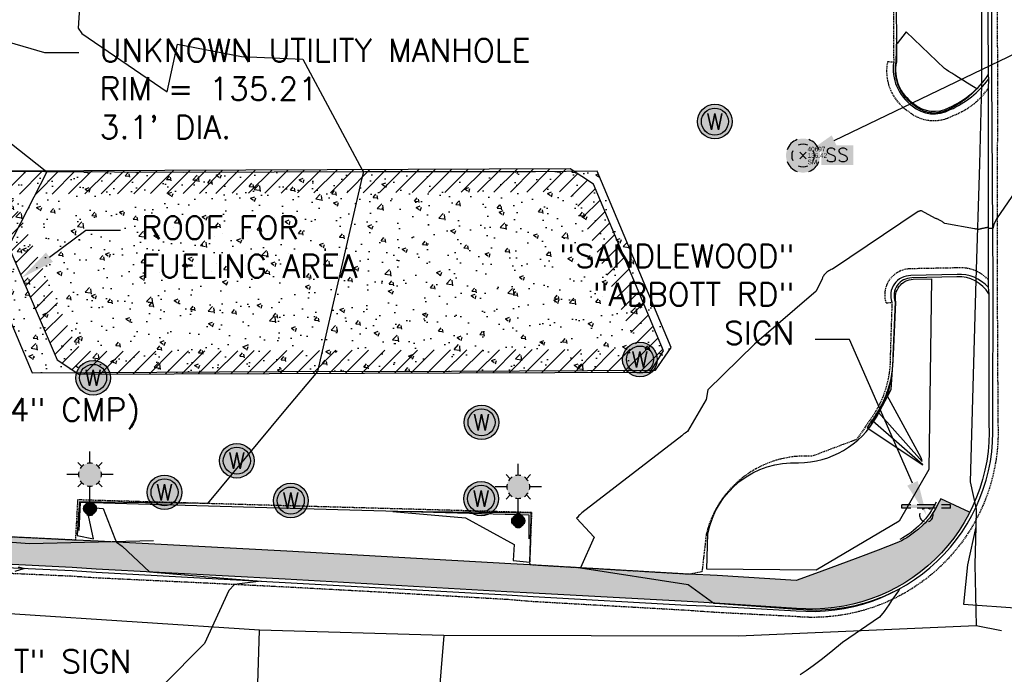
# Model space of a CAD drawing. Header units: feet. Extents: x 351431 to 355879, y 310968 to 329728.
# Tile 26 of 256: x 353860 to 354074, y 313787 to 313929. Entities that reach past the tile are written whole.
import ezdxf
from ezdxf.enums import TextEntityAlignment as Align

# ---------------------------------------------------------------- set-up
doc = ezdxf.new("R2010")
doc.units = ezdxf.units.FT
doc.header["$MEASUREMENT"] = 0
doc.linetypes.add('D25', pattern=[0.375, 0.25, -0.125])
for name, color, linetype in [('EHIST', 56, 'Continuous'), ('EHYSC', 161, 'Continuous'), ('ELIO-LANDSCAPE', 3, 'Continuous'), ('ELIST', 3, 'Continuous'), ('ELTCH-EG2', 253, 'Continuous'), ('ELTCN-EG2', 251, 'Continuous'), ('ELUG', 153, 'EGASRT'), ('ELYCB-BACK', 5, 'Continuous'), ('ELYCB-FL', 2, 'Continuous'), ('ELYSC', 2, 'Continuous'), ('ELYSP', 1, 'D25'), ('ELYSW-BACK', 2, 'Continuous'), ('ESFLP', 4, 'Continuous'), ('ESFS', 153, 'Continuous'), ('ESGD-MWELL', 1, 'Continuous'), ('ESMask', 155, 'Continuous'), ('ESUS', 5, 'Continuous'), ('ETFS', 6, 'Continuous'), ('ETIST', 2, 'Continuous'), ('ETU-Unknown', 3, 'Continuous'), ('ETUD', 4, 'Continuous'), ('ETUS', 2, 'Continuous')]:
    doc.layers.add(name, color=color, linetype=linetype)
doc.styles.add('ANNO-TOPO', font='simplex.shx')
doc.styles.add('L60', font='simplex', dxfattribs={"height": 2.4})
doc.styles.add('ROMANSM', font='romansm.shx')
doc.styles.add('SHR', font='SIMPLEX', dxfattribs={"height": 0.036328})
doc.linetypes.add('EGASRT', pattern='A,0.15,-0.07,0.15,-0.04,["G",ROMANSM,S=0.08,R=0,X=-0.005,Y=-0.04],-0.12,0.15,-0.07,0.15,-0.04,[")",ROMANSM,S=0.08,R=0,X=-0.09,Y=-0.04],-0.075', length=1.015)

# ---------------------------------------------------------------- blocks, each defined once
blk = doc.blocks.new('ESIMONWELL')
for radius in [0.075, 0.0586]:
    blk.add_circle((0, 0), radius)
at = {"layer": 'ESMask', "const_width": 0.075}
blk.add_lwpolyline([(0.0375, 0, 1), (-0.0375, 0, 1), (0.0375, 0, -2.762383)], format="xyb", dxfattribs=at)
at = {"style": 'SHR'}
blk.add_text('W', height=0.0703, dxfattribs=at).set_placement((0, -0.0352), align=Align.CENTER)
blk = doc.blocks.new('ESUSMHOLE')
for radius, start, end in [(0.0738, 110, 160), (0.0492, 65, 115), (0.0738, 20, 70), (0.0492, 155, 205), (0.0492, 335, 25), (0.0738, 200, 250), (0.0738, 290, 340), (0.0492, 245, 295)]:
    blk.add_arc((0, 0), radius, start, end)
at = {"layer": 'ESMask', "const_width": 0.0738}
blk.add_lwpolyline([(-0.0369, 0, 1), (0.0369, 0, 1)], format="xyb", close=True, dxfattribs=at)
at = {"layer": 'ESMask'}
blk.add_solid([(0.0796, -0.0411), (0.0796, 0.0441), (0.2186, -0.0411), (0.2186, 0.0441)], dxfattribs=at)
at = {"style": 'L60'}
blk.add_text('SS', height=0.06, dxfattribs=at).set_placement((0.0964, -0.0273))
blk = doc.blocks.new('ESUFMALUM')
for p, q in [((0, -0.0295), (0, -0.0976)), ((-0.053, -0.0946), (-0.0354, -0.1123)), ((0.053, -0.0946), (0.0354, -0.1123)), ((-0.1, -0.1476), (-0.05, -0.1476)), ((0.05, -0.1476), (0.1, -0.1476)), ((-0.0354, -0.183), (-0.053, -0.2007)), ((0, -0.1976), (0, -0.2476)), ((0.0354, -0.183), (0.053, -0.2007))]:
    blk.add_line(p, q)
for centre, radius, start, end in [((0, 0), 0.0295, 153.6503, 206.3497), ((0, 0), 0.0295, 63.6503, 116.3497), ((0, 0), 0.0295, 333.6503, 26.3497), ((0, 0), 0.0295, 243.6503, 296.3497), ((0, -0.1476), 0.05, 121.7041, 148.2959), ((0, -0.1476), 0.05, 76.7041, 103.2959), ((0, -0.1476), 0.05, 31.7041, 58.2959), ((0, -0.1476), 0.05, 166.7041, 193.2959), ((0, -0.1476), 0.05, 346.7041, 13.2959), ((0, -0.1476), 0.05, 211.7041, 238.2959), ((0, -0.1476), 0.05, 256.7041, 283.2959), ((0, -0.1476), 0.05, 301.7041, 328.2959)]:
    blk.add_arc(centre, radius, start, end)
at = {"layer": 'ESMask'}
for points, const_width in [([(-0.0148, 0, 1), (0.0148, 0, 1)], 0.0295), ([(-0.025, -0.1476, 1), (0.025, -0.1476, 1)], 0.05)]:
    blk.add_lwpolyline(points, format="xyb", close=True, dxfattribs=dict(at, const_width=const_width))
blk = doc.blocks.new('ESIPUBSIGN')
at = {"layer": 'ESMask'}
h = blk.add_hatch(color=256, dxfattribs=at)
edge = h.paths.add_edge_path()
edge.add_arc((0, 0), 0.03, 90, 450)
for p, q in [((-0.03, 0.1047), (-0.0447, 0.1047)), ((-0.0447, 0.1047), (-0.0447, 0.066)), ((-0.03, 0.1047), (-0.03, 0.066)), ((-0.0447, 0.0381), (-0.0447, -0.0393)), ((-0.03, 0.0381), (-0.03, -0.0393)), ((-0.0447, -0.0672), (-0.0447, -0.1059)), ((-0.03, -0.0672), (-0.03, -0.1059)), ((-0.03, -0.1059), (-0.0447, -0.1059))]:
    blk.add_line(p, q)
for start, end in [(144.2314, 216.3563), (17.9702, 107.0495), (253.5383, 340.7883)]:
    blk.add_arc((0, 0), 0.03, start, end)
blk.add_solid([(-0.0447, -0.1059), (-0.03, -0.1059), (-0.0447, 0.1047), (-0.03, 0.1047)], dxfattribs=at)
blk = doc.blocks.new('*U59')
at = {"layer": 'ESUS', "linetype": 'Continuous'}
for p, q in [((0.71, 0.71), (-0.71, -0.71)), ((0.71, -0.71), (-0.71, 0.71))]:
    blk.add_line(p, q, dxfattribs=at)
at = {"layer": 'ESUS', "color": 3, "insert": (1, 1.4), "char_height": 1, "attachment_point": 4}
blk.add_mtext('40697', dxfattribs=at)
at = {"layer": 'ESUS', "color": 8, "insert": (1, 0), "char_height": 1, "attachment_point": 4}
blk.add_mtext('136.42', dxfattribs=at)
at = {"layer": 'ESUS', "color": 13, "insert": (1, -1.4), "char_height": 1, "attachment_point": 4}
blk.add_mtext('SM', dxfattribs=at)

msp = doc.modelspace()

# ---------------------------------------------------------------- hatches: boundary and pattern name
at = {"layer": 'EHIST'}
h = msp.add_hatch(dxfattribs=at)
h.set_pattern_fill('ANSI31', color=256, scale=20, style=0)
h.paths.add_polyline_path([(353856.35, 313895.69), (353852.75, 313890.35), (353868.07, 313854.75), (353872.79, 313851.61), (353996.75, 313852.08), (353999.64, 313856.74), (353984.46, 313892.89), (353979.39, 313896.2)])
h.paths.add_polyline_path([(353859.02, 313890.7), (353858.42, 313889.81), (353872.08, 313858.09), (353874.29, 313856.61), (353993.96, 313857.07), (353994.03, 313857.18), (353980.44, 313889.54), (353977.91, 313891.19)], flags=16)
at = {"layer": 'EHYSC'}
h = msp.add_hatch(dxfattribs=at)
h.set_pattern_fill('AR-CONC', color=256, scale=1.25, style=0)
h.set_pattern_definition([(50, (0, 0), (8.96575228, -0.78440169), [0.9375, -10.3125]), (355, (0, 0), (-1.73439167, 9.40240167), [0.75, -8.25]), (100.4514, (0.747, -0.065), (7.23136727, 8.61799428), [0.79675238, -8.7642764]), (46.1842, (0, 2.5), (13.3405131, -2.06898768), [1.40625, -15.46875]), (96.6356, (1.112, 2.328), (11.68328382, 12.1764734), [1.1951286, -13.1464125]), (351.1842, (0, 2.5), (11.6832743, 12.1764825), [1.125, -12.375]), (21, (1.25, 1.875), (7.46133815, -5.03273613), [0.9375, -10.3125]), (326, (1.25, 1.875), (3.04144165, 9.06437556), [0.75, -8.25]), (71.4514, (1.872, 1.456), (10.50278286, 4.03163121), [0.79675238, -8.7642764]), (37.5, (0, 0), (0.151998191, 4.161173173), [0, -8.15, 0, -8.375, 0, -8.28125]), (7.5, (0, 0), (3.28836922, 4.9301464), [0, -4.775, 0, -7.9625, 0, -3.15625]), (327.5, (-2.7875, 0), (6.672780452, -0.281935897), [0, -3.125, 0, -9.75, 0, -12.9375]), (317.5, (-4.0375, 0), (7.28982712, 1.25131228), [0, -4.0625, 0, -6.475, 0, -9.1875])])
h.paths.add_polyline_path([(353850.34, 313895.62), (353846.46, 313890.26), (353862.67, 313851.92), (353916.74, 313852.2), (353953.64, 313852.31), (353997.89, 313852.53), (354001.32, 313857.45), (353985.27, 313895.7), (353971.9, 313895.56), (353934.75, 313895.53), (353895.61, 313895.43)])
h = msp.add_hatch(dxfattribs=at)
h.set_pattern_fill('AR-CONC', color=256, style=0)
h.set_pattern_definition([(100, (353541.11, 313815.434), (5.09117, 5.09117), [0.75, -8.25]), (45, (353541.11, 313815.434), (-6.654, 3.7721), [0.6, -6.6]), (150.4514, (353541.5345, 313815.858), (-1.56283, 8.86327), [0.6374, -7.01142]), (96.1842, (353539.578, 313816.719), (8.12804, 7.1116), [1.125, -12.375]), (146.6356, (353540.256, 313817.312), (-1.45428, 13.42144), [0.9561, -10.51713]), (41.1842, (353539.578, 313816.719), (-1.4543, 13.42144), [0.9, -9.9]), (71, (353540.604, 313817.164), (6.921084, 1.98459), [0.75, -8.25]), (16, (353540.604, 313817.164), (-3.99097, 6.52508), [0.6, -6.6]), (121.4514, (353541.181, 313817.3295), (2.93012, 8.509665), [0.6374, -7.01142]), (87.5, (353541.1103, 313815.4339), (-2.471953, 2.23295), [0, -6.52, 0, -6.7, 0, -6.625]), (57.5, (353541.1103, 313815.434), (-1.33039, 4.55046), [0, -3.82, 0, -6.37, 0, -2.525]), (17.5, (353539.677, 313813.7256), (3.604125, 3.944337), [0, -2.5, 0, -7.8, 0, -10.35]), (7.5, (353539.034, 313812.9595), (2.9818, 5.110928), [0, -3.25, 0, -5.18, 0, -7.35])])
h.paths.add_polyline_path([(353784.31, 313819.61), (353752.25, 313821.07, -0.341435), (353719.02, 313848.16), (353713.58, 313847.39, 0.353049), (353751.75, 313815.08), (353784.05, 313813.7), (353831.68, 313811.64), (353837.95, 313811.33), (353871.33, 313809.7), (353876.56, 313809.32), (353917.55, 313807.18), (353965.62, 313804.44), (353971.38, 313804.15), (354004.75, 313802.3), (354010.8, 313801.95), (354028.48, 313800.83, 0.30559), (354066.08, 313821.64), (354059.81, 313824.56), (354059.48, 313823.91), (354058.66, 313822.44), (354058.16, 313821.61), (354057.64, 313820.84), (354057.39, 313820.5), (354056.91, 313819.93), (354056.45, 313819.41), (354055.98, 313818.94), (354054.97, 313818.04), (354054.11, 313817.36), (354052.96, 313816.52), (354052.41, 313816.15), (354051.85, 313815.81), (354051.26, 313815.49), (354050.27, 313815.05), (354046.23, 313813.45), (354041.79, 313811.77), (354033.43, 313808.7), (354028.4, 313806.9), (354011.3, 313807.93), (354005.13, 313808.22), (353971.72, 313810.19), (353970.67, 313810.28), (353966.51, 313810.52), (353917.92, 313813.21), (353876.96, 313815.38), (353872.05, 313815.63), (353833.77, 313817.49)])

# ---------------------------------------------------------------- linework, layer by layer
at = {"layer": 'ELIO-LANDSCAPE', "flags": 128}
msp.add_lwpolyline([(354057.22, 313830.97), (354050.74, 313819.72), (354032.79, 313809.11), (354009.05, 313809.36), (354009.28, 313817.04, -0.376909), (354028.96, 313832.4, 0.266258), (354045.83, 313842.32), (354049.01, 313848.35), (354049.55, 313855.93), (354050.04, 313867.3, -0.46092), (354053.79, 313872.27), (354057.79, 313872.34)], format="xyb", close=True, dxfattribs=at)
at = {"layer": 'ELIST', "flags": 128}
msp.add_lwpolyline([(353856.35, 313895.69), (353852.75, 313890.35), (353868.07, 313854.75), (353872.79, 313851.61), (353996.75, 313852.08), (353999.64, 313856.74), (353984.46, 313892.89), (353979.39, 313896.2)], close=True, dxfattribs=at)
at = {"layer": 'ELTCH-EG2', "flags": 128}
for points, elevation in [([(353873.02, 313932.32), (353872.64, 313926.69), (353873.48, 313925.54), (353891.95, 313912.91), (353894.2, 313923.23), (353908.1, 313920.56), (353921.38, 313920), (353934.27, 313895.95), (353934.55, 313895.53), (353934.18, 313894.15), (353924.61, 313852.23), (353917.29, 313843.56), (353900.7, 313823.57), (353887.27, 313823.76), (353872.92, 313823.96), (353872.68, 313820.37), (353872.42, 313816.66), (353875.98, 313815.92), (353874.77, 313821.6), (353874.67, 313822.81), (353878.07, 313822.48), (353880.63, 313816.01), (353880.99, 313815.17), (353882.2, 313814.32), (353888.1, 313808.72), (353904.25, 313807.4), (353912.34, 313806.76), (353907.66, 313806.18), (353906.56, 313805.99), (353905.35, 313804.68), (353900.07, 313793.21), (353890.92, 313783.99)], 136), ([(354052.27, 313925.9), (354050.31, 313923.37), (354050.16, 313924.52), (354050.03, 313919.42), (354049.97, 313919.09), (354049.96, 313918.98), (354049.92, 313918.64), (354049.91, 313918.53), (354049.88, 313918.2), (354049.88, 313918.09), (354049.87, 313917.75), (354049.87, 313917.64), (354049.88, 313917.3), (354049.88, 313917.19), (354049.91, 313916.86), (354049.92, 313916.74), (354049.96, 313916.42), (354049.98, 313916.3), (354050.04, 313915.98), (354050.06, 313915.86), (354050.13, 313915.54), (354050.16, 313915.42), (354050.25, 313915.11), (354050.29, 313914.99), (354050.39, 313914.68), (354050.43, 313914.57), (354050.55, 313914.27), (354050.6, 313914.15), (354050.73, 313913.86), (354050.78, 313913.75), (354050.93, 313913.46), (354050.99, 313913.35), (354051.15, 313913.07), (354051.21, 313912.96), (354051.31, 313912.81), (354051.35, 313912.75), (354051.44, 313912.6), (354051.48, 313912.53), (354051.58, 313912.39), (354051.63, 313912.32), (354051.73, 313912.18), (354051.78, 313912.12), (354051.88, 313911.98), (354051.93, 313911.92), (354052.04, 313911.79), (354052.09, 313911.72), (354052.2, 313911.6), (354052.26, 313911.53), (354052.37, 313911.41), (354052.43, 313911.34), (354052.54, 313911.23), (354052.61, 313911.16), (354052.72, 313911.05), (354052.79, 313910.98), (354052.91, 313910.88), (354052.98, 313910.81), (354053.09, 313910.71), (354053.17, 313910.64), (354053.28, 313910.55), (354053.36, 313910.48), (354053.45, 313910.41), (354053.56, 313910.32), (354053.65, 313910.26), (354053.77, 313910.17), (354053.9, 313910.05), (354054, 313909.96), (354054.14, 313909.85), (354054.25, 313909.77), (354054.36, 313909.68), (354054.51, 313909.58), (354054.62, 313909.5), (354054.77, 313909.41), (354054.89, 313909.33), (354055.04, 313909.25), (354055.17, 313909.18), (354055.31, 313909.1), (354055.45, 313909.04), (354055.6, 313908.97), (354055.74, 313908.91), (354055.89, 313908.84), (354056.03, 313908.79), (354056.18, 313908.74), (354056.33, 313908.69), (354056.48, 313908.64), (354056.63, 313908.6), (354056.78, 313908.56), (354056.94, 313908.52), (354057.09, 313908.49), (354057.25, 313908.46), (354057.39, 313908.44), (354057.56, 313908.41), (354057.7, 313908.4), (354057.87, 313908.38), (354058.02, 313908.37), (354058.17, 313908.36), (354058.31, 313908.36), (354058.42, 313908.36), (354058.57, 313908.37), (354058.68, 313908.37), (354058.83, 313908.38), (354058.94, 313908.39), (354059.05, 313908.4), (354059.2, 313908.42), (354059.31, 313908.43), (354059.46, 313908.46), (354059.57, 313908.48), (354059.71, 313908.5), (354059.82, 313908.53), (354059.97, 313908.56), (354060.07, 313908.59), (354060.22, 313908.63), (354060.32, 313908.66), (354060.47, 313908.7), (354060.57, 313908.74), (354060.71, 313908.79), (354060.82, 313908.82), (354060.95, 313908.88), (354061.06, 313908.92), (354061.19, 313908.98), (354061.29, 313909.03), (354061.43, 313909.09), (354061.53, 313909.14), (354061.66, 313909.21), (354061.75, 313909.27), (354061.87, 313909.33), (354062.01, 313909.39), (354062.13, 313909.46), (354062.26, 313909.52), (354062.39, 313909.59), (354062.52, 313909.65), (354062.65, 313909.72), (354062.77, 313909.79), (354062.9, 313909.86), (354063.01, 313909.93), (354063.15, 313910.01), (354063.26, 313910.07), (354063.4, 313910.15), (354063.5, 313910.21), (354063.65, 313910.3), (354063.74, 313910.36), (354063.89, 313910.46), (354063.98, 313910.51), (354064.13, 313910.62), (354064.22, 313910.67), (354064.37, 313910.78), (354064.45, 313910.83), (354064.61, 313910.94), (354064.68, 313910.99), (354064.84, 313911.11), (354064.91, 313911.16), (354065.07, 313911.28), (354065.13, 313911.33), (354065.3, 313911.46), (354065.36, 313911.5), (354065.64, 313911.73), (354065.71, 313911.78), (354065.78, 313911.84), (354066.07, 313912.08), (354066.12, 313912.12), (354066.41, 313912.38), (354066.46, 313912.42), (354066.75, 313912.7), (354066.79, 313912.73), (354067.09, 313913.03), (354067.11, 313913.05), (354067.42, 313913.37), (354067.43, 313913.38), (354067.59, 313913.56), (354066.91, 313913.98), (354065.62, 313914.78), (354064.55, 313915.45), (354063.64, 313916.02), (354062.86, 313916.51), (354062.18, 313916.94), (354061.58, 313917.31), (354061.05, 313917.65), (354060.57, 313917.95), (354052.27, 313925.9)], 137), ([(354083.55, 313902.3), (354072.04, 313885.59), (354071.41, 313884.32), (354071.08, 313883.24), (354070.28, 313883.22), (354070.08, 313883.51), (354069.97, 313883.49), (354069.92, 313883.47), (354069.87, 313883.45), (354069.81, 313883.44), (354069.75, 313883.42), (354069.69, 313883.4), (354069.63, 313883.39), (354069.52, 313883.37), (354069.46, 313883.36), (354069.35, 313883.34), (354069.28, 313883.33), (354069.17, 313883.3), (354069.11, 313883.29), (354068.99, 313883.27), (354068.92, 313883.26), (354068.81, 313883.23), (354068.74, 313883.22), (354068.62, 313883.19), (354068.55, 313883.18), (354068.43, 313883.15), (354068.36, 313883.14), (354068.24, 313883.1), (354068.17, 313883.1), (354068.04, 313883.06), (354067.97, 313883.06), (354067.9, 313883.13), (354067.77, 313883.08), (354067.69, 313883.16), (354067.57, 313883.11), (354067.49, 313883.18), (354067.36, 313883.13), (354067.28, 313883.21), (354067.15, 313883.15), (354060.69, 313884.37), (354060.67, 313884.32), (354060.52, 313884.44), (354060.38, 313884.54), (354060.24, 313884.64), (354060.09, 313884.74), (354059.95, 313884.83), (354059.82, 313884.91), (354059.68, 313884.99), (354059.55, 313885.07), (354059.41, 313885.14), (354059.28, 313885.2), (354059.16, 313885.26), (354059.03, 313885.31), (354058.91, 313885.37), (354058.79, 313885.41), (354058.67, 313885.45), (354055.61, 313887.09), (354055.57, 313887.08), (354055.52, 313887.08), (354055.48, 313887.08), (354055.43, 313887.07), (354055.39, 313887.06), (354055.34, 313887.05), (354055.3, 313887.04), (354055.25, 313887.03), (354055.21, 313887.02), (354055.17, 313887), (354055.13, 313886.99), (354055.09, 313886.97), (354055.04, 313886.95), (354055, 313886.93), (354054.97, 313886.91), (354054.89, 313886.91), (354036.33, 313874.46), (354036.04, 313874.33), (354035.77, 313874.2), (354035.52, 313874.06), (354035.28, 313873.91), (354035.07, 313873.75), (354034.88, 313873.59), (354034.72, 313873.42), (354034.57, 313873.26), (354034.44, 313873.09), (354034.33, 313872.93), (354034.24, 313872.76), (354034.17, 313872.61), (354034.12, 313872.46), (354034.09, 313872.31), (354032.73, 313869.67), (354019.39, 313858.13), (354009.27, 313848.23), (354008.89, 313846.12), (354004.88, 313839.23), (354004.6, 313839.05), (354004.34, 313838.86), (354004.09, 313838.67), (354003.86, 313838.47), (354003.65, 313838.27), (353981.91, 313821.54), (353981.7, 313821.34), (353981.49, 313821.15), (353981.3, 313820.96), (353981.12, 313820.77), (353980.95, 313820.58), (353980.79, 313820.4), (353984.62, 313816.29), (353981.67, 313809.6), (354004.99, 313806.02), (354010.56, 313801.96), (354010.62, 313801.94), (354010.8, 313801.93), (354024.75, 313800.92), (354028.47, 313800.67), (354028.71, 313800.64), (354030.02, 313800.55), (354030.74, 313800.5), (354031.96, 313800.48), (354032.78, 313800.47), (354033.89, 313800.51), (354034.82, 313800.55), (354035.82, 313800.63), (354036.85, 313800.73), (354037.74, 313800.85), (354038.87, 313801.01), (354039.64, 313801.15), (354040.87, 313801.4), (354041.51, 313801.55), (354042.84, 313801.89), (354043.37, 313802.04), (354044.79, 313802.48), (354045.19, 313802.62), (354046.7, 313803.17), (354046.98, 313803.28), (354048.58, 313803.95), (354048.74, 313804.02), (354050.41, 313804.83), (354050.45, 313804.85), (354050.93, 313805.11), (354050.63, 313804.64), (354050.05, 313803.82), (354049.55, 313803.12), (354049.26, 313802.76), (354048.5, 313801.58), (354047.49, 313800.16), (354046.49, 313798.89), (354038.51, 313793.39), (354035.98, 313791.33), (354033.88, 313789.68), (354032.11, 313788.36), (354030.59, 313787.28), (354029.28, 313786.4)], 137), ([(354045.52, 313842.54), (354045.43, 313842.4), (354045.22, 313842.09), (354045.12, 313841.95), (354044.91, 313841.65), (354044.8, 313841.51), (354044.58, 313841.22), (354044.47, 313841.08), (354043.8, 313840), (354055.92, 313832), (354045.06, 313841.44), (354045.26, 313841.72), (354045.46, 313842.01), (354045.67, 313842.32), (354045.87, 313842.64), (354046.06, 313842.98), (354046.26, 313843.33), (354055.75, 313832.71), (354055.71, 313832.88), (354055.66, 313833.06), (354055.6, 313833.27), (354055.53, 313833.52), (354048.2, 313847.01), (354048.28, 313847.22), (354048.36, 313847.45), (354048.44, 313847.71), (354048.52, 313847.99), (354048.6, 313848.3), (354048.66, 313848.63), (354048.72, 313849.02), (354048.79, 313849.51), (354048.86, 313850.13), (354048.88, 313850.27), (354048.86, 313850.18), (354048.86, 313850.18), (354048.74, 313849.72), (354048.73, 313849.7), (354048.6, 313849.26), (354048.6, 313849.23), (354048.46, 313848.8), (354048.45, 313848.76), (354048.31, 313848.35), (354048.3, 313848.3), (354048.14, 313847.84), (354048.12, 313847.78), (354047.96, 313847.34), (354047.93, 313847.26), (354047.77, 313846.83), (354047.73, 313846.75), (354047.56, 313846.33), (354047.52, 313846.24), (354047.34, 313845.84), (354047.3, 313845.74), (354047.12, 313845.35), (354047.07, 313845.25), (354046.88, 313844.87), (354046.82, 313844.76), (354046.63, 313844.39), (354046.57, 313844.27), (354046.37, 313843.92), (354046.3, 313843.8), (354046.1, 313843.45), (354046.02, 313843.32), (354045.81, 313842.99), (354045.73, 313842.86), (354045.52, 313842.54)], 138), ([(353970.93, 313821.47), (353953.96, 313821.71), (353940.92, 313821.88), (353956.69, 313820.44), (353967.24, 313814.71), (353967.03, 313811.23), (353970.65, 313810.87), (353970.95, 313820.37), (353970.93, 313821.47)], 137)]:
    msp.add_lwpolyline(points, dxfattribs=dict(at, elevation=elevation))
at = {"layer": 'ELTCN-EG2', "elevation": 135, "flags": 128}
for points in [[(353855.75, 313903.56), (353865.85, 313895.56), (353855.86, 313876.08)], [(353859.61, 313809.85), (353861.05, 313809.51), (353858.93, 313808.84)]]:
    msp.add_lwpolyline(points, dxfattribs=at)
at = {"layer": 'ELUG', "flags": 128}
for points in [[(354053.78, 315685.19), (354055.38, 315594.23), (354056.27, 315500.89), (354054.38, 315407.16), (354054.88, 315320.1), (354054.2, 315285.22), (354054.16, 315198.46), (354058.24, 315105.49), (354058.8, 315041.71), (354061.42, 314990.47), (354059.85, 314919.6), (354059.21, 314873.77), (354060.42, 314790.25), (354058.67, 314715.22), (354054.69, 314696.64), (354055.71, 314677.32), (354058.17, 314666.86), (354059.84, 314603.77), (354059.05, 314568.22), (354057.94, 314476.85), (354059.65, 314423.8), (354059.52, 314393.8), (354061.18, 314338.45), (354061.18, 314278.58), (354062.31, 314229.58), (354063.85, 314219.36), (354064.5, 314194.26), (354066.28, 314182.09), (354065.71, 314150.34), (354066.26, 314079.6), (354067.85, 314021.63), (354068.37, 314003.8), (354068.71, 313970.18), (354068.64, 313914.56), (354068.19, 313897.18), (354067.4, 313872.05), (354066.17, 313828.31), (354067.47, 313822.37), (354067.38, 313818.53), (354067.19, 313810.33), (354067.45, 313797.02), (354015.9, 313794.77), (353952.02, 313794.93), (353912.02, 313796.07), (353858.93, 313799.6), (353779.87, 313804.11), (353759.22, 313807.16), (353752.53, 313809.54), (353710.45, 313813.44), (353676.23, 313816.05), (353661.5, 313817.56), (353619.44, 313822.32), (353582.71, 313826.2), (353556.79, 313833.06), (353535.46, 313853.33), (353517.69, 313874.48), (353486.4, 313899.33), (353486.15, 313974.11), (353444.44, 313973.57), (353427.53, 313974.34), (353391.57, 313973.6), (353383.77, 313973.87), (353369.76, 313970.49), (353355.51, 313957.08), (353371.4, 313951.77), (353370.13, 313922.7), (353369.24, 313890.48), (353355.73, 313861.93), (353337.77, 313837.98), (353315.8, 313817.71), (353313.71, 313807.82), (353259.94, 313806.61), (353226.44, 313808.15), (353189.1, 313809.12), (353159.74, 313808.81), (353119.91, 313807.6), (353038.14, 313804.38), (352984.33, 313801.98), (352941.06, 313802.64), (352858.55, 313801.41), (352833.18, 313801.36), (352822.12, 313800.71), (352815.98, 313819.15), (352815.61, 313846.41), (352815.26, 313902.69)], [(354067.38, 313818.53), (354065.61, 313810.3), (354064.75, 313801.74), (354089.2, 313799.97), (354116.21, 313797.7)], [(353889.03, 313815.5), (353862.13, 313814.8), (353836.68, 313816.81)], [(354072.95, 313795.96), (354067.45, 313797.02)], [(353903.06, 313708.92), (353907.78, 313740.65), (353911.06, 313765.86), (353912.02, 313796.07)], [(353952.02, 313794.93), (353949.41, 313763.42), (353946.8, 313723.92), (353944.61, 313694.58)]]:
    msp.add_lwpolyline(points, dxfattribs=at)
at = {"layer": 'ELYCB-BACK', "flags": 128}
for points in [[(354069.38, 314054.85), (354069.64, 314024.04), (354069.52, 314022.73), (354069.43, 314020.73), (354069.85, 313969.54), (354069.76, 313968.45), (354070.1, 313916.59), (354070.16, 313915.63), (354070.11, 313913.62), (354070.07, 313872.16), (354070.08, 313870.54), (354070.21, 313869.04), (354070.24, 313841.02, -0.454857), (354028.48, 313800.83), (354010.8, 313801.95), (354004.75, 313802.3), (353971.38, 313804.15), (353965.62, 313804.44), (353917.55, 313807.18), (353876.56, 313809.32), (353871.33, 313809.7), (353837.95, 313811.33)], [(354069.76, 313968.45), (354067.97, 313970.79, 0.145144), (354054.29, 313981.38, 0.665142), (354049.51, 313977.87), (354049.55, 313972.43), (354049.75, 313954.36), (354049.88, 313947.89), (354050.11, 313935.83), (354050.18, 313919.44, 0.30577), (354053.91, 313910.37, 0.322502), (354061.63, 313909.53, 0.143242), (354070.1, 313916.59)], [(354070.21, 313869.04, 0.283154), (354063.28, 313872.78), (354053.5, 313872.52, 0.527564), (354049.9, 313867.35), (354049.42, 313855.54, -0.164309), (354044.65, 313840.97)], [(354058.79, 313823.89, -0.159048), (354050.9, 313815.76)]]:
    msp.add_lwpolyline(points, format="xyb", dxfattribs=at)
msp.add_lwpolyline([(353970.47, 313815.91), (353970.47, 313821.08), (353918.64, 313822.48), (353873.08, 313823.78), (353872.78, 313817.69)], dxfattribs=at)
at = {"layer": 'ELYCB-FL'}
msp.add_lwpolyline([(353712.91, 313847.4, 0.354987), (353751.75, 313814.46), (353783.82, 313813.04), (353831.8, 313810.95), (353837.87, 313810.55), (353871.39, 313809.04), (353876.56, 313808.71), (353917.58, 313806.47), (353965.68, 313803.79), (353971.37, 313803.41), (354004.71, 313801.55), (354010.85, 313801.29), (354028.44, 313800.32, 0.453109), (354071.09, 313841.08), (354071.13, 313871.58), (354070.91, 313916.39), (354070.77, 313971.82), (354070.6, 314023.94), (354070.44, 314054.92), (354070.12, 314102.3), (354069.96, 314148.12), (354069.78, 314180.1), (354069.56, 314230.01)], format="xyb", dxfattribs=at)
at = {"layer": 'ELYCB-FL', "flags": 128}
for points in [[(354049.58, 313919.35, 0.281625), (354053.57, 313909.9, 0.319993), (354061.86, 313909.04, 0.12831), (354070.16, 313915.63)], [(354070.08, 313870.54, 0.220558), (354063.35, 313873.3), (354053.33, 313873.03, 0.529692), (354049.2, 313867.23)]]:
    msp.add_lwpolyline(points, format="xyb", dxfattribs=at)
at = {"layer": 'ELYSC', "flags": 128}
msp.add_lwpolyline([(353850.34, 313895.62), (353846.46, 313890.26), (353862.67, 313851.92), (353916.74, 313852.2), (353953.64, 313852.31), (353997.89, 313852.53), (354001.32, 313857.45), (353985.27, 313895.7), (353971.9, 313895.56), (353934.75, 313895.53), (353895.61, 313895.43)], close=True, dxfattribs=at)
at = {"layer": 'ELYSP', "flags": 128}
for points in [[(354000.61, 315104.6), (354044.79, 315105.14), (354044.36, 315153.55), (354044.3, 315202.67), (354043.95, 315257.45, -0.587512), (354050.72, 315264.72), (354073.06, 315264.5), (354073.54, 315249.58), (354073.84, 315197.04), (354074.16, 315144.05), (354073.69, 315113.28), (354073.14, 315081.47), (354069.79, 315045.4), (354066.74, 315038.04), (354066.95, 315027.75), (354067.09, 314985.82), (354067.25, 314933.7), (354067.59, 314881.29), (354067.75, 314834.04), (354068.04, 314787.4), (354068.24, 314748.35), (354068.29, 314696.99), (354068.62, 314649.52), (354068.78, 314623.22), (354068.89, 314604.49), (354069.02, 314555.32), (354069.36, 314509.26), (354069.5, 314457.75), (354069.82, 314407.77), (354070.13, 314357.09), (354070.2, 314337.06), (354070.38, 314284.84), (354070.65, 314230.04), (354070.88, 314180.02), (354071.06, 314148.11), (354071.22, 314102.27), (354071.47, 314054.95), (354071.62, 314023.99), (354071.9, 313971.76), (354072.09, 313916.15), (354072.02, 313871.9), (354072.19, 313840.96, -0.455403), (354028.35, 313799.04), (354010.74, 313799.95), (354004.75, 313800.38), (353971.3, 313802.28), (353965.78, 313802.74), (353936.37, 313804.43), (353917.51, 313805.45), (353904.55, 313806.09), (353876.62, 313807.42), (353871.35, 313807.78), (353837.96, 313809.29), (353831.75, 313809.57), (353751.59, 313813.07, -0.36264), (353711.75, 313847.3), (353711.03, 313851.95), (353710.32, 313855.77)], [(354069.71, 313972.11), (354069.53, 313972.09, 0.137018), (354055.15, 313983.22, 0.618406), (354047.56, 313977.88), (354048.94, 313977.87), (354049.15, 313954.34), (354049.53, 313935.91), (354049.58, 313919.35), (354048.23, 313919.39, 0.303073), (354052.73, 313908.7, 0.315411), (354062.49, 313907.76, 0.147959), (354070.11, 313913.62), (354070.07, 313872.16, 0.23109), (354063.29, 313874.7), (354053.21, 313874.5, 0.507335), (354047.92, 313867.09), (354049.2, 313867.23), (354048.83, 313855.46, -0.168142), (354044.14, 313841.28), (354041.6, 313837.5), (354031.89, 313833.84, 0.365292), (354008.91, 313816.89), (354007.99, 313808.77), (354005.13, 313808.22), (353971.72, 313810.19), (353970.67, 313810.28), (353971.09, 313821.61), (353918.59, 313823.06), (353872.53, 313824.37), (353872.05, 313815.63), (353833.77, 313817.49), (353833.64, 313818.48), (353830.33, 313818.36), (353830.67, 313818.67), (353818.88, 313847.25), (353812.81, 313861.05), (353811.62, 313863.86), (353795.87, 313899.95)]]:
    msp.add_lwpolyline(points, format="xyb", dxfattribs=at)
at = {"layer": 'ELYSW-BACK', "flags": 128}
msp.add_lwpolyline([(354066.01, 313821.68), (354059.81, 313824.56), (354059.48, 313823.91), (354058.66, 313822.44), (354058.16, 313821.61), (354057.64, 313820.84), (354057.39, 313820.5), (354056.91, 313819.93), (354056.45, 313819.41), (354055.98, 313818.94), (354054.97, 313818.04), (354054.11, 313817.36), (354052.96, 313816.52), (354052.41, 313816.15), (354051.85, 313815.81), (354051.26, 313815.49), (354050.27, 313815.05), (354046.23, 313813.45), (354041.79, 313811.77), (354033.43, 313808.7), (354028.4, 313806.9), (354011.3, 313807.93), (354005.13, 313808.22), (353971.72, 313810.19), (353970.67, 313810.28), (353966.51, 313810.52), (353917.92, 313813.21), (353876.96, 313815.38), (353872.05, 313815.63), (353833.77, 313817.49)], dxfattribs=at)
at = {"layer": 'ETFS', "linetype": 'ByBlock', "lineweight": -2}
msp.add_line((354040.02, 313859.2), (354032.52, 313859.2), dxfattribs=at)
msp.add_lwpolyline([(354053.67, 313827.96), (354040.02, 313859.2)], dxfattribs=at)
at = {"layer": 'ETFS'}
msp.add_solid([(354054.81, 313828.46), (354056.67, 313821.09), (354052.52, 313827.46)], dxfattribs=at)
at = {"layer": 'ETIST', "linetype": 'ByBlock', "lineweight": -2}
msp.add_line((353874.34, 313882.91), (353881.84, 313882.91), dxfattribs=at)
msp.add_lwpolyline([(353866.43, 313877.02), (353874.34, 313882.91)], dxfattribs=at)
at = {"layer": 'ETIST'}
msp.add_solid([(353867.17, 313876.02), (353860.41, 313872.55), (353865.68, 313878.03)], dxfattribs=at)
at = {"layer": 'ETU-Unknown', "linetype": 'ByBlock', "lineweight": -2}
msp.add_line((353865.32, 313921.41), (353872.82, 313921.41), dxfattribs=at)
msp.add_lwpolyline([(353849.43, 313926.04), (353865.32, 313921.41)], dxfattribs=at)
at = {"layer": 'ETUS', "linetype": 'ByBlock', "lineweight": -2}
msp.add_lwpolyline([(354036.67, 313902.32), (354193.4, 313977.75)], dxfattribs=at)
at = {"layer": 'ETUS'}
msp.add_solid([(354037.21, 313901.2), (354029.91, 313899.07), (354036.13, 313903.45)], dxfattribs=at)

# ---------------------------------------------------------------- block references
at = {"layer": 'ESFLP', "xscale": 50, "yscale": 50, "zscale": 50, "rotation": 180}
for p in [(353875.22, 313822.47), (353968.14, 313819.82)]:
    msp.add_blockref('ESUFMALUM', p, dxfattribs=at)
at = {"layer": 'ESFS', "xscale": 50, "yscale": 50, "zscale": 50, "rotation": 270}
msp.add_blockref('ESIPUBSIGN', (354056.67, 313821.09), dxfattribs=at)
at = {"layer": 'ESGD-MWELL', "xscale": 50, "yscale": 50, "zscale": 50}
for p in [(354010.79, 313906.45), (353994.53, 313854.82), (353875.9, 313850.84), (353960.17, 313841.19), (353907.08, 313832.86), (353891.39, 313826.01), (353918.79, 313824.22), (353960.07, 313824.62)]:
    msp.add_blockref('ESIMONWELL', p, dxfattribs=at)
at = {"layer": 'ESUS', "xscale": 50, "yscale": 50, "zscale": 50}
msp.add_blockref('ESUSMHOLE', (354029.91, 313899.07), dxfattribs=at)
at = {"layer": 'ESUS'}
msp.add_blockref('*U59', (354029.91, 313899.07), dxfattribs=at)

# ---------------------------------------------------------------- texts
at = {"layer": 'ETFS', "char_height": 5, "style": 'ANNO-TOPO'}
for s, insert, width, attachment_point in [('"SANDLEWOOD"\\P "ABBOTT RD"\\PSIGN', (354028.02, 313879.77), 56.3911, 3), ('"RIGHT LANE MUST TURN RIGHT" SIGN', (353756.06, 313791.84), 150, 1)]:
    msp.add_mtext(s, dxfattribs=dict(at, insert=insert, width=width, attachment_point=attachment_point))
at = {"layer": 'ETIST', "insert": (353886.34, 313885.91), "char_height": 5, "attachment_point": 1, "style": 'ANNO-TOPO'}
msp.add_mtext('ROOF FOR\\PFUELING AREA', dxfattribs=at)
at = {"layer": 'ETU-Unknown', "insert": (353877.32, 313924.41), "char_height": 5, "attachment_point": 1, "style": 'ANNO-TOPO'}
msp.add_mtext("UNKNOWN UTILITY MANHOLE\\PRIM = 135.21\\P3.1' DIA. ", dxfattribs=at)
at = {"layer": 'ETUD', "insert": (353793.11, 313863.08), "char_height": 5, "attachment_point": 1, "style": 'ANNO-TOPO'}
msp.add_mtext('FIELD INLET\\PRIM = 131.52\\PS INV = 127.12 (24" CMP)', dxfattribs=at)

doc.saveas('drawing.dxf')
